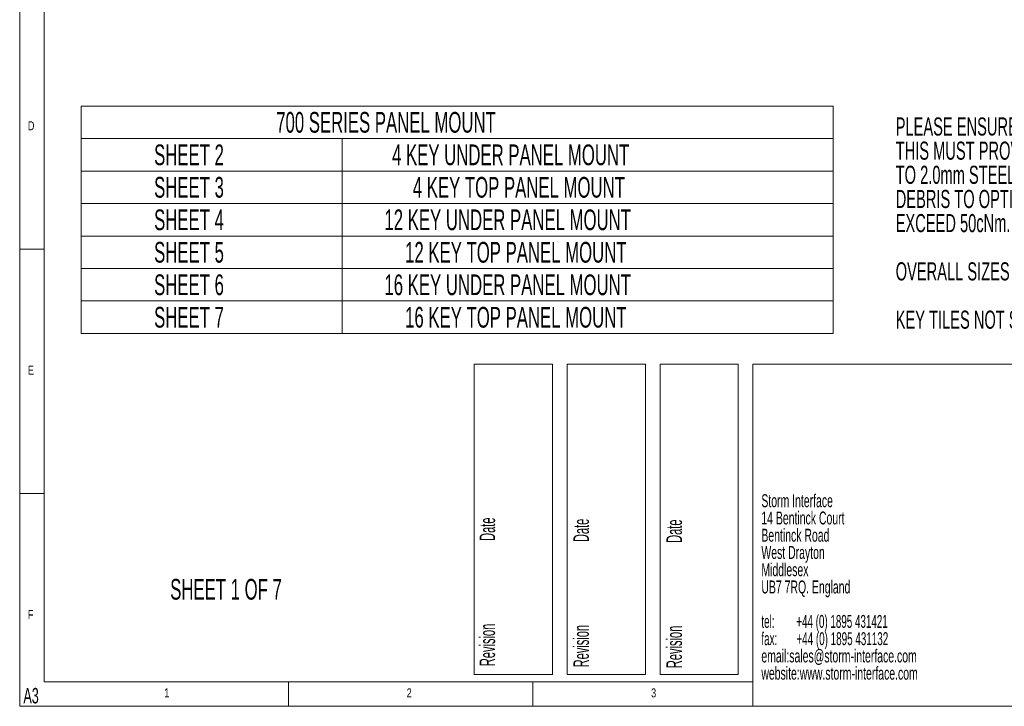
# Model space of a CAD drawing. Header units: millimetres. Extents: x 5 to 415, y 5 to 292.
# Tile 1 of 10: x 5 to 206, y 5 to 145. Entities that reach past the tile are written whole.
import ezdxf

# ---------------------------------------------------------------- set-up
doc = ezdxf.new("R2010")
doc.units = ezdxf.units.MM
doc.styles.add('SLDTEXTSTYLE0', font='TXT', dxfattribs={"width": 0.605})
doc.styles.add('SLDTEXTSTYLE1', font='TXT', dxfattribs={"width": 0.75})
doc.styles.add('SLDTEXTSTYLE2', font='TXT', dxfattribs={"width": 0.567742})
doc.styles.add('SLDTEXTSTYLE3', font='TXT', dxfattribs={"width": 0.57})
doc.styles.add('SLDTEXTSTYLE4', font='TXT', dxfattribs={"width": 0.532308})

# ---------------------------------------------------------------- blocks, each defined once
blk = doc.blocks.new('SW_NOTE_0')
at = {"color": 0, "linetype": 'Continuous', "lineweight": 0, "char_height": 3.7042, "attachment_point": 1, "style": 'SLDTEXTSTYLE0'}
for s, insert in [('PLEASE ENSURE THAT A SUITABLE PANEL MATERIAL IS USED TO SUPPORT THE KEYPAD.', (0, 4.76)), ('THIS MUST PROVIDE SUFFICIENT RIGIDITY WHERE SEALING IS REQUIRED. E.G. 1.6mm', (0, -0.18)), ('TO 2.0mm STEEL. THE UNDER SIDE OF THE PANEL SHOULD BE FLAT, CLEAN & FREE OF', (0, -5.12)), ('DEBRIS TO OPTIMISE SEALING. THE TORQUE APPLIED TO THE LOCKNUT SHOULD NOT', (0, -10.06)), ('EXCEED 50cNm.', (0, -15)), ('OVERALL SIZES OF FIXING PANEL IS REPRESENTATIVE OF END USERS PRODUCT ONLY.', (0, -24.87)), ('KEY TILES NOT SHOWN FOR CLARITY.', (0, -34.75))]:
    blk.add_mtext(s, dxfattribs=dict(at, insert=insert))
blk = doc.blocks.new('SW_NOTE_1')
at = {"color": 0, "linetype": 'Continuous', "lineweight": 0, "attachment_point": 1}
for s, insert, char_height, style in [('Storm Interface', (0, 3.4), 2.6458, 'SLDTEXTSTYLE0'), ('14 Bentinck Court', (0, -0.13), 2.6458, 'SLDTEXTSTYLE0'), ('Bentinck Road', (0, -3.66), 2.6458, 'SLDTEXTSTYLE0'), ('West Drayton', (0, -7.18), 2.6458, 'SLDTEXTSTYLE0'), ('Middlesex', (0, -10.71), 2.646, 'SLDTEXTSTYLE0'), ('UB7 7RQ. England', (0, -14.24), 2.6458, 'SLDTEXTSTYLE0'), ('tel:        +44 (0) 1895 431421', (0, -21.29), 2.6458, 'SLDTEXTSTYLE2'), ('fax:       +44 (0) 1895 431132', (0, -24.82), 2.6458, 'SLDTEXTSTYLE3'), ('email:sales@storm-interface.com', (0, -28.35), 2.6458, 'SLDTEXTSTYLE0'), ('website:www.storm-interface.com', (0, -31.88), 2.6458, 'SLDTEXTSTYLE0')]:
    blk.add_mtext(s, dxfattribs=dict(at, insert=insert, char_height=char_height, style=style))
blk = doc.blocks.new('SW_TABLEANNOTATION_0')
at = {"color": 0, "linetype": 'Continuous', "lineweight": 0}
for p, q in [((0, 0), (0, -46.51)), ((153.82, 0), (0, 0)), ((153.82, -46.51), (153.82, 0)), ((0, -6.64), (153.82, -6.64)), ((53.37, -6.64), (53.37, -46.51)), ((0, -13.29), (153.82, -13.29)), ((0, -19.93), (153.82, -19.93)), ((0, -26.58), (153.82, -26.58)), ((0, -33.22), (153.82, -33.22)), ((0, -39.87), (153.82, -39.87)), ((0, -46.51), (153.82, -46.51))]:
    blk.add_line(p, q, dxfattribs=at)
at = {"color": 0, "linetype": 'Continuous', "lineweight": 0, "attachment_point": 1, "style": 'SLDTEXTSTYLE0'}
for s, insert, char_height in [('700 SERIES PANEL MOUNT', (39.91, -1.21), 4.2333), ('SHEET 2', (14.93, -7.86), 4.233), ('4 KEY UNDER PANEL MOUNT', (63.61, -7.86), 4.2333), ('SHEET 3', (14.93, -14.5), 4.233), ('4 KEY TOP PANEL MOUNT', (67.85, -14.5), 4.2333), ('SHEET 4', (14.93, -21.15), 4.233), ('12 KEY UNDER PANEL MOUNT', (62.05, -21.15), 4.2333), ('SHEET 5', (14.93, -27.79), 4.233), ('12 KEY TOP PANEL MOUNT', (66.28, -27.79), 4.2333), ('SHEET 6', (14.93, -34.44), 4.233), ('16 KEY UNDER PANEL MOUNT', (62.05, -34.44), 4.2333), ('SHEET 7', (14.93, -41.08), 4.233), ('16 KEY TOP PANEL MOUNT', (66.28, -41.08), 4.2333)]:
    blk.add_mtext(s, dxfattribs=dict(at, insert=insert, char_height=char_height))

msp = doc.modelspace()

# ---------------------------------------------------------------- linework, layer by layer
at = {"color": 7, "linetype": 'Continuous', "lineweight": 0}
for p, q in [((5, 292), (5, 5)), ((10, 287), (10, 10)), ((5, 98.5), (10, 98.5)), ((98, 75), (114, 75)), ((98, 75), (98, 11.5)), ((114, 75), (114, 11.5)), ((117, 75), (133, 75)), ((117, 75), (117, 11.5)), ((133, 75), (133, 11.5)), ((136, 75), (152, 75)), ((136, 75), (136, 11.5)), ((152, 75), (152, 11.5)), ((415, 75), (155, 75)), ((155, 75), (155, 5)), ((10, 48.5), (5, 48.5)), ((98, 11.5), (114, 11.5)), ((117, 11.5), (133, 11.5)), ((136, 11.5), (152, 11.5)), ((10, 10), (155, 10)), ((60, 5), (60, 10)), ((110, 10), (110, 5)), ((5, 5), (415, 5)), ((123.11, 5), (123.11, 5))]:
    msp.add_line(p, q, dxfattribs=at)

# ---------------------------------------------------------------- block references
for name, p in [('SW_TABLEANNOTATION_0', (17.57, 127.77)), ('SW_NOTE_0', (184.21, 120.68)), ('SW_NOTE_1', (156.73, 44.97))]:
    msp.add_blockref(name, p, dxfattribs=at)

# ---------------------------------------------------------------- texts
at = {"color": 7, "linetype": 'Continuous', "lineweight": 0, "attachment_point": 1}
for s, insert, char_height, style in [('D', (6.67, 124.67), 1.85, 'SLDTEXTSTYLE1'), ('E', (6.67, 74.67), 1.85, 'SLDTEXTSTYLE1'), ('SHEET 1 OF 7', (35.79, 31.05), 4.2333, 'SLDTEXTSTYLE0'), ('F', (6.67, 24.67), 1.85, 'SLDTEXTSTYLE1'), ('A3', (5.76, 8.76), 3.175, 'SLDTEXTSTYLE0'), ('1', (34.58, 8.67), 1.85, 'SLDTEXTSTYLE1'), ('2', (84.17, 8.67), 1.85, 'SLDTEXTSTYLE1'), ('3', (134.17, 8.67), 1.85, 'SLDTEXTSTYLE1')]:
    msp.add_mtext(s, dxfattribs=dict(at, insert=insert, char_height=char_height, style=style))
at = {"color": 7, "linetype": 'Continuous', "lineweight": 0, "char_height": 3.175, "attachment_point": 1, "rotation": 90, "style": 'SLDTEXTSTYLE4'}
for insert in [(99.08, 13.21), (118.28, 12.97), (137.31, 12.81)]:
    msp.add_mtext('Revision                           Date', dxfattribs=dict(at, insert=insert))

doc.saveas('drawing.dxf')
